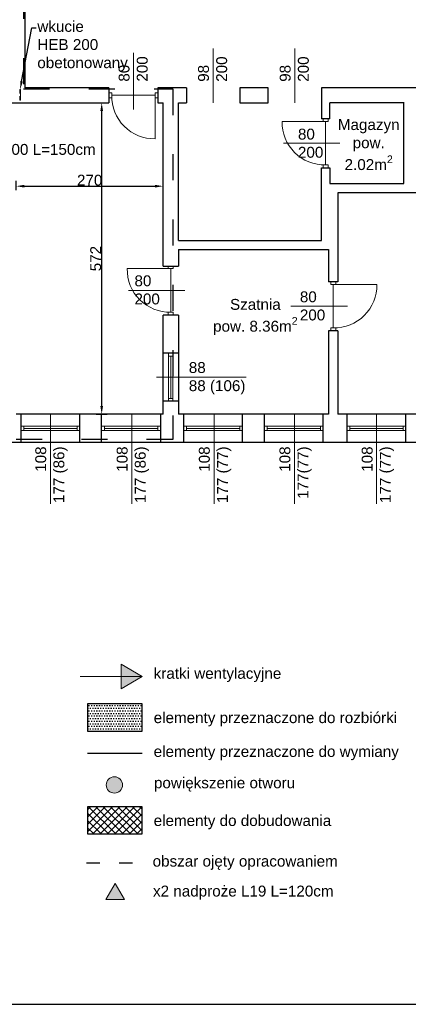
# Model space of a CAD drawing. Header units: millimetres. Extents: x 2341 to 31069, y -7915 to 10644.
# Tile 9 of 105: x 5650 to 6364, y -3870 to -2061. Entities that reach past the tile are written whole.
import ezdxf
from ezdxf import colors
from ezdxf.entities.mleader import LeaderData, LeaderLine
from ezdxf.math import Vec2, Vec3

# ---------------------------------------------------------------- set-up
doc = ezdxf.new("R2010")
doc.units = ezdxf.units.MM
doc.linetypes.add('ACAD_ISO03W100', pattern=[30, 12, -18])
for name, color, linetype, lineweight in [('Okładziny', 132, 'Continuous', 25), ('opisy', 5, 'Continuous', 5), ('stolarka', 3, 'Continuous', 9), ('Wymiar', 7, 'Continuous', 5), ('wymiary', 6, 'Continuous', 5), ('ściany nośne', 1, 'Continuous', 25)]:
    doc.layers.add(name, color=color, linetype=linetype, lineweight=lineweight)
doc.styles.get("Standard").update_dxf_attribs({"font": 'ARIAL.TTF'})
doc.dimstyles.new('ISO-25', dxfattribs={"dimtxt": 20, "dimasz": 15, "dimexe": 10, "dimexo": 10, "dimtad": 1, "dimdec": 0, "dimtxsty": 'Standard', "dimcen": 2.5, "dimadec": 0, "dimazin": 0, "dimtfac": 1, "dimtdec": 0, "dimtmove": 0, "dimatfit": 3, "dimfxl": 0, "dimarcsym": 0})

# ---------------------------------------------------------------- blocks, each defined once
blk = doc.blocks.new('*D973')
at = {"layer": 'Defpoints', "color": 0}
for p in [(5733.6, -2213.7), (5800.7, -2213.7), (5733.6, -2785.7)]:
    blk.add_point(p, dxfattribs=at)
at = {"layer": 'wymiary', "color": 0, "lineweight": -2}
for p, q in [((5790.7, -2213.7), (5810.7, -2213.7)), ((5800.7, -2770.7), (5800.7, -2228.7)), ((5790.7, -2785.7), (5810.7, -2785.7))]:
    blk.add_line(p, q, dxfattribs=at)
at = {"layer": 'wymiary', "color": 0}
for points in [[(5803.2, -2228.7), (5798.2, -2228.7), (5800.7, -2213.7)], [(5798.2, -2770.7), (5803.2, -2770.7), (5800.7, -2785.7)]]:
    blk.add_solid(points, dxfattribs=at)
at = {"layer": 'wymiary', "color": 0, "insert": (5789.8, -2499.7), "char_height": 20, "attachment_point": 5, "rotation": 90}
blk.add_mtext('572', dxfattribs=at)
blk = doc.blocks.new('*D974')
at = {"layer": 'Defpoints', "color": 0}
for p in [(5913.6, -2366.7), (5643.6, -2383.7), (5913.6, -2383.7)]:
    blk.add_point(p, dxfattribs=at)
at = {"layer": 'wymiary', "color": 0, "lineweight": -2}
for p, q in [((5643.6, -2373.7), (5643.6, -2356.7)), ((5658.6, -2366.7), (5898.6, -2366.7)), ((5913.6, -2373.7), (5913.6, -2356.7))]:
    blk.add_line(p, q, dxfattribs=at)
at = {"layer": 'wymiary', "color": 0}
for points in [[(5658.6, -2364.2), (5658.6, -2369.2), (5643.6, -2366.7)], [(5898.6, -2369.2), (5898.6, -2364.2), (5913.6, -2366.7)]]:
    blk.add_solid(points, dxfattribs=at)
at = {"layer": 'wymiary', "color": 0, "insert": (5778.6, -2355.8), "char_height": 20, "attachment_point": 5}
blk.add_mtext('270', dxfattribs=at)

msp = doc.modelspace()

# ---------------------------------------------------------------- hatches: boundary and pattern name
at = {"layer": 'Okładziny', "transparency": 33554687}
h = msp.add_hatch(color=7, dxfattribs=at)
h.dxf.hatch_style = 1
h.paths.add_polyline_path([(5836.2, -3267.4), (5836.2, -3244.9), (5875.2, -3267.4)])
h.paths.add_polyline_path([(5836.2, -3289.9), (5836.2, -3267.4), (5875.2, -3267.4)])
at = {"layer": 'stolarka', "transparency": 33554687}
h = msp.add_hatch(color=5, dxfattribs=at)
h.dxf.hatch_style = 1
h.paths.add_polyline_path([(5839.1, -3466.8, 1), (5809.1, -3466.8, 1)])
at = {"layer": 'Wymiar', "transparency": 33554687}
h = msp.add_hatch(color=3, dxfattribs=at)
h.dxf.hatch_style = 1
h.paths.add_polyline_path([(5842.6, -3677.4), (5825.3, -3647.5), (5808, -3677.4)])
at = {"layer": 'ściany nośne', "transparency": 33554687}
h = msp.add_hatch(dxfattribs=at)
h.set_pattern_fill('DOTS', color=256, scale=3)
h.set_pattern_definition([(0, (-9995.8896, 1251.0747), (2.38125, 4.7625), [0, -4.7625])])
h.paths.add_polyline_path([(5774.9, -3367.8), (5874.9, -3367.8), (5874.9, -3317.8), (5774.9, -3317.8)])
h = msp.add_hatch(dxfattribs=at)
h.set_pattern_fill('DOTS', color=256, scale=3)
h.paths.add_polyline_path([(5316.7, -3499.1), (5729.7, -3499.1), (5729.7, -3496.1), (5699.7, -3496.1), (5669.7, -3496.1), (5639.7, -3496.1), (5609.7, -3496.1), (5579.7, -3496.1), (5316.7, -3496.1), (5316.7, -3499.1)], is_closed=False)
h = msp.add_hatch(dxfattribs=at)
h.set_pattern_fill('ANSI37', color=3, scale=3)
h.set_pattern_definition([(45, (1171.65, -248.868), (-6.735192, 6.735192), []), (135, (1171.65, -248.868), (-6.735192, -6.735192), [])])
h.paths.add_polyline_path([(5874.9, -3556.8), (5874.9, -3506.8), (5774.9, -3506.8), (5774.9, -3556.8)])

# ---------------------------------------------------------------- linework, layer by layer
at = {"layer": 'opisy', "color": 0}
for p, q in [((6005.6, -2213.7), (6005.6, -2113.7)), ((6155.6, -2213.7), (6155.6, -2113.7)), ((5859.1, -2225.6), (5859.1, -2121.9)), ((6238.1, -2287.7), (6134.4, -2287.7)), ((5953.6, -2558.2), (5849.9, -2558.2)), ((6252.1, -2587.2), (6148.4, -2587.2)), ((5901.6, -2717.7), (6066.2, -2717.7)), ((5706.6, -2785.7), (5706.6, -2950.3)), ((5856.1, -2785.7), (5856.1, -2950.3)), ((6007.1, -2785.7), (6007.1, -2950.3)), ((6155.1, -2785.7), (6155.1, -2950.3)), ((6305.6, -2785.7), (6305.6, -2950.3))]:
    msp.add_line(p, q, dxfattribs=at)
at = {"layer": 'opisy', "color": 3}
for p, q in [((5650.1, -2196.5), (5650.1, -2188.8)), ((5650.1, -2188.8), (5651.6, -2188.8)), ((5651.6, -2188.8), (5651.6, -2208.8)), ((5651.6, -2208.8), (5651.6, -2188.8)), ((5650.1, -2201), (5650.1, -2208.8))]:
    msp.add_line(p, q, dxfattribs=at)
at = {"layer": 'opisy', "color": 7}
for p, q in [((5875.2, -3267.4), (5836.2, -3244.9)), ((5836.2, -3289.9), (5836.2, -3244.9)), ((5836.2, -3267.4), (5761.2, -3267.4)), ((5875.2, -3267.4), (5836.2, -3289.9)), ((5875.2, -3267.4), (5836.2, -3267.4))]:
    msp.add_line(p, q, dxfattribs=at)
at = {"layer": 'stolarka', "color": 0}
for p, q in [((5819.1, -2195.1), (5813.6, -2195.1)), ((5819.1, -2204.1), (5813.6, -2204.1)), ((5819.1, -2204.1), (5819.1, -2195.1)), ((5819.1, -2199.6), (5899.1, -2199.6)), ((5899.1, -2195.1), (5903.6, -2195.1)), ((5899.1, -2204.1), (5899.1, -2195.1)), ((5899.1, -2199.6), (5899.1, -2279.6)), ((5899.1, -2204.1), (5903.6, -2204.1)), ((6212.1, -2247.7), (6132.1, -2247.7)), ((6207.6, -2247.7), (6207.6, -2243.2)), ((6216.6, -2247.7), (6207.6, -2247.7)), ((6212.1, -2327.7), (6212.1, -2247.7)), ((6216.6, -2247.7), (6216.6, -2243.2)), ((6207.6, -2327.7), (6207.6, -2333.2)), ((6216.6, -2327.7), (6207.6, -2327.7)), ((6216.6, -2327.7), (6216.6, -2333.2)), ((5923.1, -2518.2), (5923.1, -2513.7)), ((5932.1, -2518.2), (5932.1, -2513.7)), ((5927.6, -2518.2), (5847.6, -2518.2)), ((5932.1, -2518.2), (5923.1, -2518.2)), ((5927.6, -2598.2), (5927.6, -2518.2)), ((6221.6, -2547.2), (6221.6, -2542.7)), ((6230.6, -2547.2), (6221.6, -2547.2)), ((6226.1, -2627.2), (6226.1, -2547.2)), ((6226.1, -2547.2), (6306.1, -2547.2)), ((6230.6, -2547.2), (6230.6, -2542.7)), ((5923.1, -2598.2), (5923.1, -2603.7)), ((5932.1, -2598.2), (5923.1, -2598.2)), ((5932.1, -2598.2), (5932.1, -2603.7)), ((6221.6, -2627.2), (6221.6, -2632.7)), ((6230.6, -2627.2), (6221.6, -2627.2)), ((6230.6, -2627.2), (6230.6, -2632.7)), ((5923.6, -2678.7), (5923.6, -2673.7)), ((5931.6, -2673.7), (5931.6, -2678.7)), ((5931.6, -2678.7), (5923.6, -2678.7)), ((5923.6, -2678.7), (5923.6, -2756.7)), ((5927.6, -2678.7), (5927.6, -2756.7)), ((5931.6, -2678.7), (5931.6, -2756.7)), ((5931.6, -2756.7), (5923.6, -2756.7)), ((5923.6, -2756.7), (5923.6, -2761.7)), ((5931.6, -2761.7), (5931.6, -2756.7)), ((5652.6, -2807.7), (5657.6, -2807.7)), ((5657.6, -2815.7), (5652.6, -2815.7)), ((5657.6, -2807.7), (5657.6, -2815.7)), ((5657.6, -2807.7), (5755.6, -2807.7)), ((5657.6, -2811.7), (5755.6, -2811.7)), ((5657.6, -2815.7), (5755.6, -2815.7)), ((5760.6, -2807.7), (5755.6, -2807.7)), ((5755.6, -2807.7), (5755.6, -2815.7)), ((5755.6, -2815.7), (5760.6, -2815.7)), ((5800.6, -2807.7), (5805.6, -2807.7)), ((5805.6, -2815.7), (5800.6, -2815.7)), ((5805.6, -2807.7), (5805.6, -2815.7)), ((5805.6, -2807.7), (5903.6, -2807.7)), ((5805.6, -2811.7), (5903.6, -2811.7)), ((5805.6, -2815.7), (5903.6, -2815.7)), ((5908.6, -2807.7), (5903.6, -2807.7)), ((5903.6, -2807.7), (5903.6, -2815.7)), ((5903.6, -2815.7), (5908.6, -2815.7)), ((5951.6, -2807.7), (5956.6, -2807.7)), ((5956.6, -2815.7), (5951.6, -2815.7)), ((5956.6, -2807.7), (5956.6, -2815.7)), ((5956.6, -2807.7), (6054.6, -2807.7)), ((5956.6, -2811.7), (6054.6, -2811.7)), ((5956.6, -2815.7), (6054.6, -2815.7)), ((6059.6, -2807.7), (6054.6, -2807.7)), ((6054.6, -2807.7), (6054.6, -2815.7)), ((6054.6, -2815.7), (6059.6, -2815.7)), ((6099.6, -2807.7), (6104.6, -2807.7)), ((6104.6, -2815.7), (6099.6, -2815.7)), ((6104.6, -2807.7), (6104.6, -2815.7)), ((6104.6, -2807.7), (6202.6, -2807.7)), ((6104.6, -2811.7), (6202.6, -2811.7)), ((6104.6, -2815.7), (6202.6, -2815.7)), ((6207.6, -2807.7), (6202.6, -2807.7)), ((6202.6, -2807.7), (6202.6, -2815.7)), ((6202.6, -2815.7), (6207.6, -2815.7)), ((6251.6, -2807.7), (6256.6, -2807.7)), ((6256.6, -2815.7), (6251.6, -2815.7)), ((6256.6, -2807.7), (6256.6, -2815.7)), ((6256.6, -2807.7), (6354.6, -2807.7)), ((6256.6, -2811.7), (6354.6, -2811.7)), ((6256.6, -2815.7), (6354.6, -2815.7)), ((6359.6, -2807.7), (6354.6, -2807.7)), ((6354.6, -2807.7), (6354.6, -2815.7)), ((6354.6, -2815.7), (6359.6, -2815.7))]:
    msp.add_line(p, q, dxfattribs=at)
at = {"layer": 'stolarka'}
msp.add_line((5651.6, -2208.8), (5650.1, -2208.8), dxfattribs=at)
at = {"layer": 'stolarka', "color": 0}
for points in [[(5899.1, -2279.6, -0.425735), (5819.1, -2199.6)], [(6132.1, -2247.7, 0.425735), (6212.1, -2327.7)], [(5847.6, -2518.2, 0.425735), (5927.6, -2598.2)], [(6306.1, -2547.2, -0.425735), (6226.1, -2627.2)]]:
    msp.add_lwpolyline(points, format="xyb", dxfattribs=at)
at = {"layer": 'stolarka', "color": 5}
msp.add_circle((5824.1, -3466.8), 15, dxfattribs=at)
at = {"layer": 'Wymiar', "color": 3}
for p, q in [((5825.3, -3647.5), (5808, -3677.4)), ((5825.3, -3647.5), (5842.6, -3677.4)), ((5842.6, -3677.4), (5808, -3677.4))]:
    msp.add_line(p, q, dxfattribs=at)
at = {"layer": 'ściany nośne', "color": 0}
for p, q in [((5659.6, -1800.7), (5659.6, -2185.7)), ((5813.6, -2185.7), (5659.6, -2185.7)), ((5813.6, -2185.7), (5813.6, -2213.7)), ((5956.6, -2185.7), (5903.6, -2185.7)), ((5903.6, -2185.7), (5903.6, -2213.7)), ((5956.6, -2185.7), (5956.6, -2213.7)), ((6106.6, -2185.7), (6054.6, -2185.7)), ((6054.6, -2185.7), (6054.6, -2213.7)), ((6106.6, -2213.7), (6106.6, -2185.7)), ((6496.6, -2185.7), (6204.6, -2185.7)), ((6204.6, -2185.7), (6204.6, -2243.2)), ((5631.6, -2213.7), (5813.6, -2213.7)), ((5903.6, -2213.7), (5913.6, -2213.7)), ((5913.6, -2513.7), (5913.6, -2213.7)), ((5941.6, -2466.7), (5941.6, -2213.7)), ((5941.6, -2213.7), (5956.6, -2213.7)), ((6054.6, -2213.7), (6106.6, -2213.7)), ((6356.4, -2213.7), (6219.6, -2213.7)), ((6219.6, -2243.2), (6219.6, -2213.7)), ((6355.6, -2361.7), (6355.6, -2213.7)), ((6219.6, -2243.2), (6204.6, -2243.2)), ((6204.6, -2466.7), (6204.6, -2333.2)), ((6204.6, -2333.2), (6219.6, -2333.2)), ((6219.6, -2333.2), (6219.6, -2361.7)), ((6219.6, -2361.7), (6355.6, -2361.7)), ((6234.6, -2378.7), (6234.6, -2542.7)), ((6570.6, -2378.7), (6234.6, -2378.7)), ((5941.6, -2466.7), (6204.6, -2466.7)), ((5941.6, -2482.7), (5941.6, -2513.7)), ((5941.6, -2482.7), (6217.6, -2482.7)), ((6217.6, -2482.7), (6217.6, -2542.7)), ((5913.6, -2513.7), (5941.6, -2513.7)), ((6234.6, -2542.7), (6217.6, -2542.7)), ((5913.6, -2785.7), (5913.6, -2603.7)), ((5941.6, -2603.7), (5913.6, -2603.7)), ((5941.6, -2603.7), (5941.6, -2785.7)), ((6217.6, -2632.7), (6217.6, -2785.7)), ((6234.6, -2632.7), (6217.6, -2632.7)), ((6234.6, -2632.7), (6234.6, -2785.7)), ((5941.6, -2673.7), (5913.6, -2673.7)), ((5941.6, -2761.7), (5913.6, -2761.7)), ((5913.6, -2785.7), (5643.6, -2785.7)), ((5652.6, -2837.7), (5652.6, -2785.7)), ((5760.6, -2837.7), (5760.6, -2785.7)), ((5800.6, -2837.7), (5800.6, -2785.7)), ((5908.6, -2785.7), (5908.6, -2837.7)), ((6217.6, -2785.7), (5941.6, -2785.7)), ((5951.6, -2837.7), (5951.6, -2785.7)), ((6059.6, -2837.7), (6059.6, -2785.7)), ((6099.6, -2837.7), (6099.6, -2785.7)), ((6207.6, -2837.7), (6207.6, -2785.7)), ((6670.6, -2785.7), (6234.6, -2785.7)), ((6251.6, -2837.7), (6251.6, -2785.7)), ((6359.6, -2837.7), (6359.6, -2785.7)), ((7606.6, -2837.7), (5614.6, -2837.7)), ((2341, -3869.8), (7941, -3869.8))]:
    msp.add_line(p, q, dxfattribs=at)
at = {"layer": 'ściany nośne', "linetype": 'ACAD_ISO03W100', "ltscale": 4}
for p, q in [((5657, -1891.2), (5657, -2187.9)), ((5657, -2187.9), (5931.3, -2187.9)), ((5931.3, -2187.9), (5931.3, -2831.8)), ((5931.3, -2831.8), (3231.2, -2831.8))]:
    msp.add_line(p, q, dxfattribs=at)
at = {"layer": 'ściany nośne'}
for p, q in [((5774.9, -3317.8), (5774.9, -3367.8)), ((5874.9, -3317.8), (5774.9, -3317.8)), ((5874.9, -3367.8), (5874.9, -3317.8)), ((5774.9, -3367.8), (5874.9, -3367.8))]:
    msp.add_line(p, q, dxfattribs=at)
at = {"layer": 'ściany nośne', "color": 5}
msp.add_line((5774.9, -3408.6), (5874.9, -3408.6), dxfattribs=at)
at = {"layer": 'ściany nośne', "color": 3}
for p, q in [((5774.9, -3506.8), (5774.9, -3556.8)), ((5874.9, -3506.8), (5774.9, -3506.8)), ((5874.9, -3556.8), (5874.9, -3506.8)), ((5774.9, -3556.8), (5874.9, -3556.8))]:
    msp.add_line(p, q, dxfattribs=at)
at = {"layer": 'ściany nośne', "linetype": 'ACAD_ISO03W100', "ltscale": 2}
msp.add_line((5773, -3610.1), (5873, -3610.1), dxfattribs=at)

# ---------------------------------------------------------------- texts
at = {"layer": 'opisy', "color": 0, "char_height": 20, "rotation": 90}
for s, insert, width, attachment_point in [('80\\P200', (5831.8, -2174.6), 6.698, 1), ('98\\P200', (5977.7, -2174.9), 104.913, 1), ('98\\P200', (6127.7, -2174.9), 104.913, 1), ('108\\P177 (86)', (5678.7, -2844.8), 104.913, 3), ('108\\P177 (86)', (5828.2, -2844.8), 104.913, 3), ('108\\P177 (77)', (5979.2, -2844.8), 104.913, 3), ('108\\P177(77)', (6127.2, -2844.8), 104.913, 3), ('108\\P177 (77)', (6278.3, -2844.8), 104.913, 3)]:
    msp.add_mtext(s, dxfattribs=dict(at, insert=insert, width=width, attachment_point=attachment_point))
at = {"layer": 'opisy', "color": 0, "char_height": 20, "attachment_point": 1}
for s, insert, width in [('80\\P200', (6161.2, -2261), 6.698), ('80\\P200', (5860.9, -2530.5), 6.698), ('80\\P200', (6164.7, -2559.9), 6.698), ('88\\P88 (106)', (5960.7, -2689.9), 104.913), ('obszar ojęty opracowaniem', (5894.3, -3596.7), 504.789)]:
    msp.add_mtext(s, dxfattribs=dict(at, insert=insert, width=width))
at = {"layer": 'opisy', "color": 251, "char_height": 20, "width": 223.779, "attachment_point": 1}
for s, insert in [('\\A1;\\pxqc;Magazyn\\Ppow. \\P2.02m{\\H0.7x;\\S2^ ;}', (6179.3, -2243.5)), ('\\A1;\\pxqc;Szatnia\\Ppow. 8.36m{\\H0.7x;\\S2^ ;}', (5971.1, -2573.8))]:
    msp.add_mtext(s, dxfattribs=dict(at, insert=insert))
at = {"layer": 'opisy', "color": 3, "char_height": 20, "attachment_point": 1}
for s, insert, width in [('x3 Nadproże IPE100 L=150cm', (5408.3, -2289.1), 504.789), ('elementy do dobudowania', (5896.2, -3522.1), 446.19), ('x2 nadproże L19 L=120cm', (5895, -3651.7), 446.19)]:
    msp.add_mtext(s, dxfattribs=dict(at, insert=insert, width=width))
at = {"layer": 'opisy', "color": 7, "insert": (5896.2, -3251.7), "char_height": 20, "width": 295.528, "attachment_point": 1}
msp.add_mtext('kratki wentylacyjne', dxfattribs=at)
at = {"layer": 'opisy', "color": 1, "insert": (5896.2, -3333.1), "char_height": 20, "width": 446.19, "attachment_point": 1}
msp.add_mtext('elementy przeznaczone do rozbiórki', dxfattribs=at)
at = {"layer": 'opisy', "color": 5, "char_height": 20, "attachment_point": 1}
for s, insert, width in [('elementy przeznaczone do wymiany', (5896.2, -3395.2), 504.789), ('\\A1;powiększenie otworu', (5896.7, -3452.8), 471.881)]:
    msp.add_mtext(s, dxfattribs=dict(at, insert=insert, width=width))

# ---------------------------------------------------------------- dimensions: what is measured, and where the dimension line sits
at = {"layer": 'wymiary', "color": 0}
dim = msp.add_linear_dim(base=(5800.7, -2213.7), p1=(5733.6, -2785.7), p2=(5733.6, -2213.7), angle=90, dimstyle='ISO-25', dxfattribs=at)
dim.commit()
dim.dimension.update_dxf_attribs({"geometry": '*D973', "text_midpoint": (5789.8, -2499.7)})
dim = msp.add_linear_dim(base=(5913.6, -2366.7), p1=(5643.6, -2383.7), p2=(5913.6, -2383.7), dimstyle='ISO-25', dxfattribs=at)
dim.commit()
dim.dimension.update_dxf_attribs({"geometry": '*D974', "text_midpoint": (5778.6, -2355.8)})

# ---------------------------------------------------------------- leaders
at = {"layer": 'opisy', "color": 3}
ml = msp.add_multileader_mtext('Standard', dxfattribs=at)
ml.set_content('wkucie\\PHEB 200\\Pobetonowany')
ml.set_leader_properties()
ml.build(insert=Vec2(0, 0))
ml.multileader.update_dxf_attribs({"arrow_head_size": 15})
ctx = ml.context
ctx.base_point, ctx.char_height, ctx.arrow_head_size, ctx.plane_origin = Vec3(5680.5, -2076), 20, 15, Vec3(5641.6, -2188.8)
notes = []
notes.append((ctx, [(0, (1, 1, 0), (5672.5, -2076), (1, 0), 8, [(0, [(5650.8, -2188.8)], 0, [])])]))
ctx.mtext.insert, ctx.mtext.flow_direction = Vec3(5682.5, -2063.1), 5
for ctx, leaders in notes:
    for number, flags, end, landing, length, lines in leaders:
        leader = LeaderData()
        leader.index, (leader.has_last_leader_line, leader.has_dogleg_vector, leader.attachment_direction) = number, flags
        leader.last_leader_point, leader.dogleg_vector, leader.dogleg_length = Vec3(end), Vec3(landing), length
        for number, points, colour, breaks in lines:
            line = LeaderLine()
            line.index, line.vertices, line.color, line.breaks = number, Vec3.list(points), colors.encode_raw_color(colour), breaks
            leader.lines.append(line)
        ctx.leaders.append(leader)

doc.saveas('drawing.dxf')
